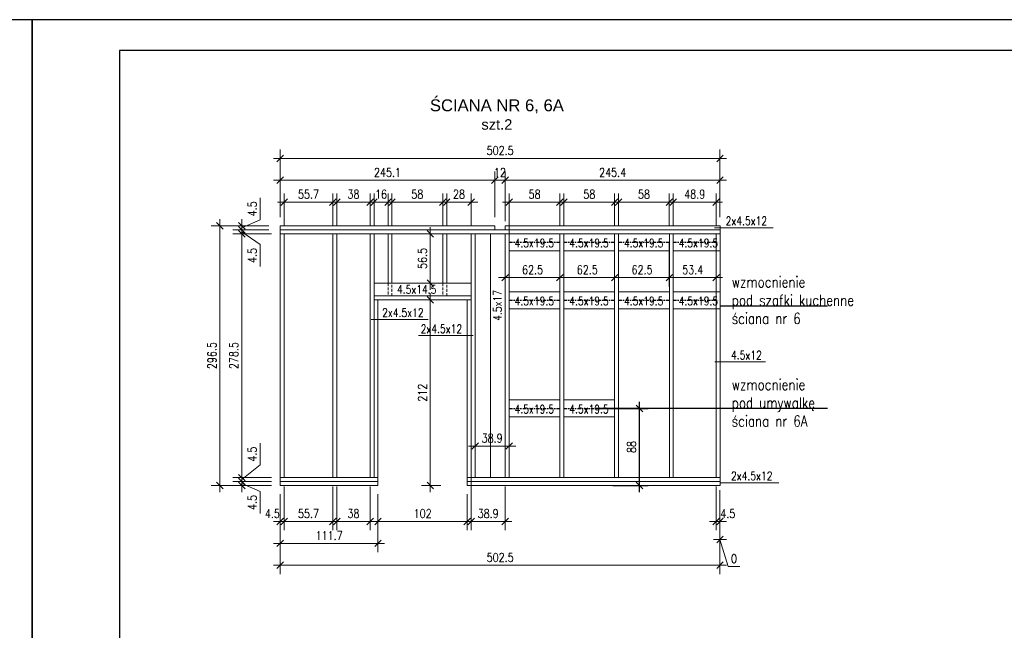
# Model space of a CAD drawing. Header units: inches. Extents: x 58893 to 70341, y -37691 to -31625.
# Tile 32 of 34: x 67626 to 68751, y -34396 to -33698. Entities that reach past the tile are written whole.
import ezdxf

# ---------------------------------------------------------------- set-up
doc = ezdxf.new("R2010")
doc.units = ezdxf.units.IN
doc.header["$MEASUREMENT"] = 0
doc.linetypes.add('DASHDOT', pattern=[25.4, 12.7, -6.35, 0, -6.35])
doc.linetypes.add('DASHED', pattern=[19.05, 12.7, -6.35])
doc.layers.add('_tabelka', color=4, linetype='Continuous')
for name, color, linetype, lineweight in [('Drewno', 2, 'Continuous', 20), ('Opisy', 4, 'Continuous', 20), ('WYMIARY', 6, 'Continuous', 15)]:
    doc.layers.add(name, color=color, linetype=linetype, lineweight=lineweight)
doc.styles.add('1. Simplex', font='simplex.shx', dxfattribs={"width": 0.8})
doc.styles.add('Arial', font='arial.ttf')
doc.dimstyles.new('1_50', dxfattribs={"dimscale": 50, "dimtxt": 0.2, "dimasz": 0.15, "dimexe": 0.2, "dimexo": 0.2, "dimgap": 0.08, "dimtad": 1, "dimdec": 1, "dimzin": 9, "dimdsep": 46, "dimtxsty": '1. Simplex', "dimblk": 'OBLIQUE', "dimcen": 0.15, "dimdle": 0.15, "dimclrd": 256, "dimclre": 256, "dimclrt": 4, "dimadec": 1, "dimazin": 0, "dimtfac": 1, "dimtdec": 0, "dimtmove": 1, "dimatfit": 3, "dimfxl": 1, "dimlwd": -1, "dimlwe": -1, "dimarcsym": 0})

# ---------------------------------------------------------------- blocks, each defined once
blk = doc.blocks.new('_Oblique')
at = {"color": 0, "linetype": 'ByBlock', "lineweight": -2}
blk.add_line((-0.5, -0.5), (0.5, 0.5), dxfattribs=at)
blk = doc.blocks.new('*D457')
at = {"layer": 'Defpoints', "color": 0}
for p in [(67879.5, -34225.9), (67923.5, -34225.9), (67923.5, -34230.4)]:
    blk.add_point(p, dxfattribs=at)
at = {"layer": 'WYMIARY'}
for p, q in [((67879.5, -34237.9), (67879.5, -34218.4)), ((67913.5, -34225.9), (67869.5, -34225.9)), ((67913.5, -34230.4), (67869.5, -34230.4)), ((67900.5, -34237.4), (67879.5, -34228.1)), ((67900.5, -34262.2), (67900.5, -34237.4))]:
    blk.add_line(p, q, dxfattribs=at)
at = {"layer": 'WYMIARY', "xscale": 7.5, "yscale": 7.5, "zscale": 7.5}
for p, rotation in [((67879.5, -34225.9), 270), ((67879.5, -34230.4), 90)]:
    blk.add_blockref('_Oblique', p, dxfattribs=dict(at, rotation=rotation))
at = {"layer": 'WYMIARY', "color": 4, "insert": (67891.5, -34249.8), "char_height": 10, "attachment_point": 5, "rotation": 90, "style": '1. Simplex'}
blk.add_mtext('4.5', dxfattribs=at)
blk = doc.blocks.new('*D458')
at = {"layer": 'Defpoints', "color": 0}
for p in [(67879.5, -34221.4), (67923.5, -34221.4), (67923.5, -34225.9)]:
    blk.add_point(p, dxfattribs=at)
at = {"layer": 'WYMIARY'}
for p, q in [((67900.5, -34182.1), (67900.5, -34206.9)), ((67900.5, -34206.9), (67879.5, -34223.6)), ((67913.5, -34221.4), (67869.5, -34221.4)), ((67879.5, -34233.4), (67879.5, -34213.9)), ((67913.5, -34225.9), (67869.5, -34225.9))]:
    blk.add_line(p, q, dxfattribs=at)
at = {"layer": 'WYMIARY', "xscale": 7.5, "yscale": 7.5, "zscale": 7.5}
for p, rotation in [((67879.5, -34221.4), 270), ((67879.5, -34225.9), 90)]:
    blk.add_blockref('_Oblique', p, dxfattribs=dict(at, rotation=rotation))
at = {"layer": 'WYMIARY', "color": 4, "insert": (67891.5, -34194.5), "char_height": 10, "attachment_point": 5, "rotation": 90, "style": '1. Simplex'}
blk.add_mtext('4.5', dxfattribs=at)
blk = doc.blocks.new('*D459')
at = {"layer": 'Defpoints', "color": 0}
for p in [(67879.5, -33942.9), (67923.5, -33942.9), (67923.5, -34221.4)]:
    blk.add_point(p, dxfattribs=at)
at = {"layer": 'WYMIARY'}
for p, q in [((67913.5, -33942.9), (67869.5, -33942.9)), ((67879.5, -34228.9), (67879.5, -33935.4)), ((67913.5, -34221.4), (67869.5, -34221.4))]:
    blk.add_line(p, q, dxfattribs=at)
at = {"layer": 'WYMIARY', "xscale": 7.5, "yscale": 7.5, "zscale": 7.5}
for p, rotation in [((67879.5, -33942.9), 90), ((67879.5, -34221.4), 270)]:
    blk.add_blockref('_Oblique', p, dxfattribs=dict(at, rotation=rotation))
at = {"layer": 'WYMIARY', "color": 4, "insert": (67870.5, -34082.1), "char_height": 10, "attachment_point": 5, "rotation": 90, "style": '1. Simplex'}
blk.add_mtext('278.5', dxfattribs=at)
blk = doc.blocks.new('*D460')
at = {"layer": 'Defpoints', "color": 0}
for p in [(67879.5, -33938.4), (67920.5, -33933.9), (67920.5, -33938.4)]:
    blk.add_point(p, dxfattribs=at)
at = {"layer": 'WYMIARY'}
for p, q in [((67900.5, -33902), (67900.5, -33926.8)), ((67879.5, -33926.4), (67879.5, -33945.9)), ((67900.5, -33926.8), (67879.5, -33936.1)), ((67910.5, -33933.9), (67869.5, -33933.9)), ((67910.5, -33938.4), (67869.5, -33938.4))]:
    blk.add_line(p, q, dxfattribs=at)
at = {"layer": 'WYMIARY', "xscale": 7.5, "yscale": 7.5, "zscale": 7.5}
for p, rotation in [((67879.5, -33933.9), 270), ((67879.5, -33938.4), 90)]:
    blk.add_blockref('_Oblique', p, dxfattribs=dict(at, rotation=rotation))
at = {"layer": 'WYMIARY', "color": 4, "insert": (67891.5, -33914.4), "char_height": 10, "attachment_point": 5, "rotation": 90, "style": '1. Simplex'}
blk.add_mtext('4.5', dxfattribs=at)
blk = doc.blocks.new('*D461')
at = {"layer": 'Defpoints', "color": 0}
for p in [(67879.5, -33942.9), (67920.5, -33938.4), (67923.5, -33942.9)]:
    blk.add_point(p, dxfattribs=at)
at = {"layer": 'WYMIARY'}
for p, q in [((67879.5, -33930.9), (67879.5, -33950.4)), ((67910.5, -33938.4), (67869.5, -33938.4)), ((67913.5, -33942.9), (67869.5, -33942.9)), ((67900.5, -33955.3), (67879.5, -33940.6)), ((67900.5, -33980.1), (67900.5, -33955.3))]:
    blk.add_line(p, q, dxfattribs=at)
at = {"layer": 'WYMIARY', "xscale": 7.5, "yscale": 7.5, "zscale": 7.5}
for p, rotation in [((67879.5, -33938.4), 270), ((67879.5, -33942.9), 90)]:
    blk.add_blockref('_Oblique', p, dxfattribs=dict(at, rotation=rotation))
at = {"layer": 'WYMIARY', "color": 4, "insert": (67891.5, -33967.7), "char_height": 10, "attachment_point": 5, "rotation": 90, "style": '1. Simplex'}
blk.add_mtext('4.5', dxfattribs=at)
blk = doc.blocks.new('*D462')
at = {"layer": 'Defpoints', "color": 0}
for p in [(67854.5, -33933.9), (67920.5, -33933.9), (67923.5, -34230.4)]:
    blk.add_point(p, dxfattribs=at)
at = {"layer": 'WYMIARY'}
for p, q in [((67854.5, -34237.9), (67854.5, -33926.4)), ((67910.5, -33933.9), (67844.5, -33933.9)), ((67913.5, -34230.4), (67844.5, -34230.4))]:
    blk.add_line(p, q, dxfattribs=at)
at = {"layer": 'WYMIARY', "xscale": 7.5, "yscale": 7.5, "zscale": 7.5}
for p, rotation in [((67854.5, -33933.9), 90), ((67854.5, -34230.4), 270)]:
    blk.add_blockref('_Oblique', p, dxfattribs=dict(at, rotation=rotation))
at = {"layer": 'WYMIARY', "color": 4, "insert": (67845.5, -34082.1), "char_height": 10, "attachment_point": 5, "rotation": 90, "style": '1. Simplex'}
blk.add_mtext('296.5', dxfattribs=at)
blk = doc.blocks.new('*D463')
at = {"layer": 'Defpoints', "color": 0}
for p in [(67923.5, -34230.4), (68035.2, -34230.4), (67923.5, -34296.5)]:
    blk.add_point(p, dxfattribs=at)
at = {"layer": 'WYMIARY'}
for p, q in [((67923.5, -34240.4), (67923.5, -34306.5)), ((68035.2, -34240.4), (68035.2, -34306.5)), ((68042.7, -34296.5), (67916, -34296.5))]:
    blk.add_line(p, q, dxfattribs=at)
at = {"layer": 'WYMIARY', "xscale": 7.5, "yscale": 7.5, "zscale": 7.5, "rotation": 180}
blk.add_blockref('_Oblique', (67923.5, -34296.5), dxfattribs=at)
at = {"layer": 'WYMIARY', "xscale": 7.5, "yscale": 7.5, "zscale": 7.5}
blk.add_blockref('_Oblique', (68035.2, -34296.5), dxfattribs=at)
at = {"layer": 'WYMIARY', "color": 4, "insert": (67979.4, -34287.5), "char_height": 10, "attachment_point": 5, "style": '1. Simplex'}
blk.add_mtext('111.7', dxfattribs=at)
blk = doc.blocks.new('*D464')
at = {"layer": 'Defpoints', "color": 0}
for p in [(67928, -34221.4), (67983.7, -34221.4), (67983.7, -34271.5)]:
    blk.add_point(p, dxfattribs=at)
at = {"layer": 'WYMIARY'}
for p, q in [((67928, -34231.4), (67928, -34281.5)), ((67983.7, -34231.4), (67983.7, -34281.5)), ((67920.5, -34271.5), (67991.2, -34271.5))]:
    blk.add_line(p, q, dxfattribs=at)
at = {"layer": 'WYMIARY', "xscale": 7.5, "yscale": 7.5, "zscale": 7.5, "rotation": 180}
blk.add_blockref('_Oblique', (67928, -34271.5), dxfattribs=at)
at = {"layer": 'WYMIARY', "xscale": 7.5, "yscale": 7.5, "zscale": 7.5}
blk.add_blockref('_Oblique', (67983.7, -34271.5), dxfattribs=at)
at = {"layer": 'WYMIARY', "color": 4, "insert": (67955.9, -34262.5), "char_height": 10, "attachment_point": 5, "style": '1. Simplex'}
blk.add_mtext('55.7', dxfattribs=at)
blk = doc.blocks.new('*D465')
at = {"layer": 'Defpoints', "color": 0}
for p in [(67988.2, -34221.4), (68026.2, -34221.4), (68026.2, -34271.5)]:
    blk.add_point(p, dxfattribs=at)
at = {"layer": 'WYMIARY'}
for p, q in [((67988.2, -34231.4), (67988.2, -34281.5)), ((68026.2, -34231.4), (68026.2, -34281.5)), ((67980.7, -34271.5), (68033.7, -34271.5))]:
    blk.add_line(p, q, dxfattribs=at)
at = {"layer": 'WYMIARY', "xscale": 7.5, "yscale": 7.5, "zscale": 7.5, "rotation": 180}
blk.add_blockref('_Oblique', (67988.2, -34271.5), dxfattribs=at)
at = {"layer": 'WYMIARY', "xscale": 7.5, "yscale": 7.5, "zscale": 7.5}
blk.add_blockref('_Oblique', (68026.2, -34271.5), dxfattribs=at)
at = {"layer": 'WYMIARY', "color": 4, "insert": (68007.2, -34262.5), "char_height": 10, "attachment_point": 5, "style": '1. Simplex'}
blk.add_mtext('38', dxfattribs=at)
blk = doc.blocks.new('*D466')
at = {"layer": 'Defpoints', "color": 0}
for p in [(68035.2, -34230.4), (68137.2, -34230.4), (68137.2, -34271.5)]:
    blk.add_point(p, dxfattribs=at)
at = {"layer": 'WYMIARY'}
for p, q in [((68035.2, -34240.4), (68035.2, -34281.5)), ((68137.2, -34240.4), (68137.2, -34281.5)), ((68027.7, -34271.5), (68144.7, -34271.5))]:
    blk.add_line(p, q, dxfattribs=at)
at = {"layer": 'WYMIARY', "xscale": 7.5, "yscale": 7.5, "zscale": 7.5, "rotation": 180}
blk.add_blockref('_Oblique', (68035.2, -34271.5), dxfattribs=at)
at = {"layer": 'WYMIARY', "xscale": 7.5, "yscale": 7.5, "zscale": 7.5}
blk.add_blockref('_Oblique', (68137.2, -34271.5), dxfattribs=at)
at = {"layer": 'WYMIARY', "color": 4, "insert": (68086.2, -34262.5), "char_height": 10, "attachment_point": 5, "style": '1. Simplex'}
blk.add_mtext('102', dxfattribs=at)
blk = doc.blocks.new('*D467')
at = {"layer": 'Defpoints', "color": 0}
for p in [(67923.5, -34230.4), (68426, -34230.4), (68426, -34321.5)]:
    blk.add_point(p, dxfattribs=at)
at = {"layer": 'WYMIARY'}
for p, q in [((67923.5, -34240.4), (67923.5, -34331.5)), ((68426, -34240.4), (68426, -34331.5)), ((67916, -34321.5), (68433.5, -34321.5))]:
    blk.add_line(p, q, dxfattribs=at)
at = {"layer": 'WYMIARY', "xscale": 7.5, "yscale": 7.5, "zscale": 7.5, "rotation": 180}
blk.add_blockref('_Oblique', (67923.5, -34321.5), dxfattribs=at)
at = {"layer": 'WYMIARY', "xscale": 7.5, "yscale": 7.5, "zscale": 7.5}
blk.add_blockref('_Oblique', (68426, -34321.5), dxfattribs=at)
at = {"layer": 'WYMIARY', "color": 4, "insert": (68174.8, -34312.5), "char_height": 10, "attachment_point": 5, "style": '1. Simplex'}
blk.add_mtext('502.5', dxfattribs=at)
blk = doc.blocks.new('*D468')
at = {"layer": 'Defpoints', "color": 0}
for p in [(67928, -34221.4), (67923.5, -34230.4), (67923.5, -34271.5)]:
    blk.add_point(p, dxfattribs=at)
at = {"layer": 'WYMIARY'}
for p, q in [((67928, -34231.4), (67928, -34281.5)), ((67923.5, -34240.4), (67923.5, -34281.5)), ((67935.5, -34271.5), (67916, -34271.5))]:
    blk.add_line(p, q, dxfattribs=at)
at = {"layer": 'WYMIARY', "xscale": 7.5, "yscale": 7.5, "zscale": 7.5}
blk.add_blockref('_Oblique', (67923.5, -34271.5), dxfattribs=at)
at = {"layer": 'WYMIARY', "xscale": 7.5, "yscale": 7.5, "zscale": 7.5, "rotation": 180}
blk.add_blockref('_Oblique', (67928, -34271.5), dxfattribs=at)
at = {"layer": 'WYMIARY', "color": 4, "insert": (67914.5, -34262.5), "char_height": 10, "attachment_point": 5, "style": '1. Simplex'}
blk.add_mtext('4.5', dxfattribs=at)
blk = doc.blocks.new('*D469')
at = {"layer": 'Defpoints', "color": 0}
for p in [(68426, -34225.9), (68426, -34230.4), (68426, -34292)]:
    blk.add_point(p, dxfattribs=at)
at = {"layer": 'WYMIARY'}
for p, q in [((68426, -34235.9), (68426, -34302)), ((68426, -34240.4), (68426, -34302)), ((68418.5, -34292), (68433.5, -34292)), ((68435.3, -34323), (68426, -34292)), ((68448.7, -34323), (68435.3, -34323))]:
    blk.add_line(p, q, dxfattribs=at)
at = {"layer": 'WYMIARY', "xscale": 7.5, "yscale": 7.5, "zscale": 7.5}
blk.add_blockref('_Oblique', (68426, -34292), dxfattribs=at)
at = {"layer": 'WYMIARY', "xscale": 7.5, "yscale": 7.5, "zscale": 7.5, "rotation": 180}
blk.add_blockref('_Oblique', (68426, -34292), dxfattribs=at)
at = {"layer": 'WYMIARY', "color": 4, "insert": (68442, -34314), "char_height": 10, "attachment_point": 5, "style": '1. Simplex'}
blk.add_mtext('0', dxfattribs=at)
blk = doc.blocks.new('*D470')
at = {"layer": 'Defpoints', "color": 0}
for p in [(68141.7, -33942.9), (68180.6, -34221.4), (68180.6, -34271.5)]:
    blk.add_point(p, dxfattribs=at)
at = {"layer": 'WYMIARY'}
for p, q in [((68141.7, -33952.9), (68141.7, -34281.5)), ((68180.6, -34231.4), (68180.6, -34281.5)), ((68134.2, -34271.5), (68188.1, -34271.5))]:
    blk.add_line(p, q, dxfattribs=at)
at = {"layer": 'WYMIARY', "xscale": 7.5, "yscale": 7.5, "zscale": 7.5, "rotation": 180}
blk.add_blockref('_Oblique', (68141.7, -34271.5), dxfattribs=at)
at = {"layer": 'WYMIARY', "xscale": 7.5, "yscale": 7.5, "zscale": 7.5}
blk.add_blockref('_Oblique', (68180.6, -34271.5), dxfattribs=at)
at = {"layer": 'WYMIARY', "color": 4, "insert": (68161.2, -34262.5), "char_height": 10, "attachment_point": 5, "style": '1. Simplex'}
blk.add_mtext('38.9', dxfattribs=at)
blk = doc.blocks.new('*D471')
at = {"layer": 'Defpoints', "color": 0}
for p in [(68243.1, -33942.9), (68243.1, -33993), (68180.6, -34221.4)]:
    blk.add_point(p, dxfattribs=at)
at = {"layer": 'WYMIARY'}
for p, q in [((68243.1, -33952.9), (68243.1, -34003)), ((68180.6, -34211.4), (68180.6, -33983)), ((68173.1, -33993), (68250.6, -33993))]:
    blk.add_line(p, q, dxfattribs=at)
at = {"layer": 'WYMIARY', "xscale": 7.5, "yscale": 7.5, "zscale": 7.5, "rotation": 180}
blk.add_blockref('_Oblique', (68180.6, -33993), dxfattribs=at)
at = {"layer": 'WYMIARY', "xscale": 7.5, "yscale": 7.5, "zscale": 7.5}
blk.add_blockref('_Oblique', (68243.1, -33993), dxfattribs=at)
at = {"layer": 'WYMIARY', "color": 4, "insert": (68211.9, -33984), "char_height": 10, "attachment_point": 5, "style": '1. Simplex'}
blk.add_mtext('62.5', dxfattribs=at)
blk = doc.blocks.new('*D472')
at = {"layer": 'Defpoints', "color": 0}
for p in [(68243.1, -33942.9), (68305.6, -33942.9), (68305.6, -33993)]:
    blk.add_point(p, dxfattribs=at)
at = {"layer": 'WYMIARY'}
for p, q in [((68243.1, -33952.9), (68243.1, -34003)), ((68305.6, -33952.9), (68305.6, -34003)), ((68235.6, -33993), (68313.1, -33993))]:
    blk.add_line(p, q, dxfattribs=at)
at = {"layer": 'WYMIARY', "xscale": 7.5, "yscale": 7.5, "zscale": 7.5, "rotation": 180}
blk.add_blockref('_Oblique', (68243.1, -33993), dxfattribs=at)
at = {"layer": 'WYMIARY', "xscale": 7.5, "yscale": 7.5, "zscale": 7.5}
blk.add_blockref('_Oblique', (68305.6, -33993), dxfattribs=at)
at = {"layer": 'WYMIARY', "color": 4, "insert": (68274.4, -33984), "char_height": 10, "attachment_point": 5, "style": '1. Simplex'}
blk.add_mtext('62.5', dxfattribs=at)
blk = doc.blocks.new('*D473')
at = {"layer": 'Defpoints', "color": 0}
for p in [(68305.6, -33942.9), (68368.1, -33942.9), (68368.1, -33993)]:
    blk.add_point(p, dxfattribs=at)
at = {"layer": 'WYMIARY'}
for p, q in [((68305.6, -33952.9), (68305.6, -34003)), ((68368.1, -33952.9), (68368.1, -34003)), ((68298.1, -33993), (68375.6, -33993))]:
    blk.add_line(p, q, dxfattribs=at)
at = {"layer": 'WYMIARY', "xscale": 7.5, "yscale": 7.5, "zscale": 7.5, "rotation": 180}
blk.add_blockref('_Oblique', (68305.6, -33993), dxfattribs=at)
at = {"layer": 'WYMIARY', "xscale": 7.5, "yscale": 7.5, "zscale": 7.5}
blk.add_blockref('_Oblique', (68368.1, -33993), dxfattribs=at)
at = {"layer": 'WYMIARY', "color": 4, "insert": (68336.9, -33984), "char_height": 10, "attachment_point": 5, "style": '1. Simplex'}
blk.add_mtext('62.5', dxfattribs=at)
blk = doc.blocks.new('*D474')
at = {"layer": 'Defpoints', "color": 0}
for p in [(68368.1, -33942.9), (68421.5, -33942.9), (68421.5, -33993)]:
    blk.add_point(p, dxfattribs=at)
at = {"layer": 'WYMIARY'}
for p, q in [((68368.1, -33952.9), (68368.1, -34003)), ((68421.5, -33952.9), (68421.5, -34003)), ((68360.6, -33993), (68429, -33993))]:
    blk.add_line(p, q, dxfattribs=at)
at = {"layer": 'WYMIARY', "xscale": 7.5, "yscale": 7.5, "zscale": 7.5, "rotation": 180}
blk.add_blockref('_Oblique', (68368.1, -33993), dxfattribs=at)
at = {"layer": 'WYMIARY', "xscale": 7.5, "yscale": 7.5, "zscale": 7.5}
blk.add_blockref('_Oblique', (68421.5, -33993), dxfattribs=at)
at = {"layer": 'WYMIARY', "color": 4, "insert": (68394.8, -33984), "char_height": 10, "attachment_point": 5, "style": '1. Simplex'}
blk.add_mtext('53.4', dxfattribs=at)
blk = doc.blocks.new('*D475')
at = {"layer": 'Defpoints', "color": 0}
for p in [(68168.6, -33881.8), (67923.5, -33933.9), (68168.6, -33933.9)]:
    blk.add_point(p, dxfattribs=at)
at = {"layer": 'WYMIARY'}
for p, q in [((67923.5, -33923.9), (67923.5, -33871.8)), ((68168.6, -33923.9), (68168.6, -33871.8)), ((67916, -33881.8), (68176.1, -33881.8))]:
    blk.add_line(p, q, dxfattribs=at)
at = {"layer": 'WYMIARY', "xscale": 7.5, "yscale": 7.5, "zscale": 7.5, "rotation": 180}
blk.add_blockref('_Oblique', (67923.5, -33881.8), dxfattribs=at)
at = {"layer": 'WYMIARY', "xscale": 7.5, "yscale": 7.5, "zscale": 7.5}
blk.add_blockref('_Oblique', (68168.6, -33881.8), dxfattribs=at)
at = {"layer": 'WYMIARY', "color": 4, "insert": (68046.1, -33872.8), "char_height": 10, "attachment_point": 5, "style": '1. Simplex'}
blk.add_mtext('245.1', dxfattribs=at)
blk = doc.blocks.new('*D476')
at = {"layer": 'Defpoints', "color": 0}
for p in [(67983.7, -33906.8), (67928, -33942.9), (67983.7, -33942.9)]:
    blk.add_point(p, dxfattribs=at)
at = {"layer": 'WYMIARY'}
for p, q in [((67928, -33932.9), (67928, -33896.8)), ((67983.7, -33932.9), (67983.7, -33896.8)), ((67920.5, -33906.8), (67991.2, -33906.8))]:
    blk.add_line(p, q, dxfattribs=at)
at = {"layer": 'WYMIARY', "xscale": 7.5, "yscale": 7.5, "zscale": 7.5, "rotation": 180}
blk.add_blockref('_Oblique', (67928, -33906.8), dxfattribs=at)
at = {"layer": 'WYMIARY', "xscale": 7.5, "yscale": 7.5, "zscale": 7.5}
blk.add_blockref('_Oblique', (67983.7, -33906.8), dxfattribs=at)
at = {"layer": 'WYMIARY', "color": 4, "insert": (67955.9, -33897.8), "char_height": 10, "attachment_point": 5, "style": '1. Simplex'}
blk.add_mtext('55.7', dxfattribs=at)
blk = doc.blocks.new('*D477')
at = {"layer": 'Defpoints', "color": 0}
for p in [(68026.2, -33906.8), (67988.2, -33942.9), (68026.2, -33942.9)]:
    blk.add_point(p, dxfattribs=at)
at = {"layer": 'WYMIARY'}
for p, q in [((67988.2, -33932.9), (67988.2, -33896.8)), ((68026.2, -33932.9), (68026.2, -33896.8)), ((67980.7, -33906.8), (68033.7, -33906.8))]:
    blk.add_line(p, q, dxfattribs=at)
at = {"layer": 'WYMIARY', "xscale": 7.5, "yscale": 7.5, "zscale": 7.5, "rotation": 180}
blk.add_blockref('_Oblique', (67988.2, -33906.8), dxfattribs=at)
at = {"layer": 'WYMIARY', "xscale": 7.5, "yscale": 7.5, "zscale": 7.5}
blk.add_blockref('_Oblique', (68026.2, -33906.8), dxfattribs=at)
at = {"layer": 'WYMIARY', "color": 4, "insert": (68007.2, -33897.8), "char_height": 10, "attachment_point": 5, "style": '1. Simplex'}
blk.add_mtext('38', dxfattribs=at)
blk = doc.blocks.new('*D478')
at = {"layer": 'Defpoints', "color": 0}
for p in [(68046.7, -33906.8), (68030.7, -33942.9), (68046.7, -33942.9)]:
    blk.add_point(p, dxfattribs=at)
at = {"layer": 'WYMIARY'}
for p, q in [((68030.7, -33932.9), (68030.7, -33896.8)), ((68046.7, -33932.9), (68046.7, -33896.8)), ((68023.2, -33906.8), (68054.2, -33906.8))]:
    blk.add_line(p, q, dxfattribs=at)
at = {"layer": 'WYMIARY', "xscale": 7.5, "yscale": 7.5, "zscale": 7.5, "rotation": 180}
blk.add_blockref('_Oblique', (68030.7, -33906.8), dxfattribs=at)
at = {"layer": 'WYMIARY', "xscale": 7.5, "yscale": 7.5, "zscale": 7.5}
blk.add_blockref('_Oblique', (68046.7, -33906.8), dxfattribs=at)
at = {"layer": 'WYMIARY', "color": 4, "insert": (68038.7, -33897.8), "char_height": 10, "attachment_point": 5, "style": '1. Simplex'}
blk.add_mtext('16', dxfattribs=at)
blk = doc.blocks.new('*D479')
at = {"layer": 'Defpoints', "color": 0}
for p in [(68109.2, -33906.8), (68051.2, -33942.9), (68109.2, -33942.9)]:
    blk.add_point(p, dxfattribs=at)
at = {"layer": 'WYMIARY'}
for p, q in [((68051.2, -33932.9), (68051.2, -33896.8)), ((68109.2, -33932.9), (68109.2, -33896.8)), ((68043.7, -33906.8), (68116.7, -33906.8))]:
    blk.add_line(p, q, dxfattribs=at)
at = {"layer": 'WYMIARY', "xscale": 7.5, "yscale": 7.5, "zscale": 7.5, "rotation": 180}
blk.add_blockref('_Oblique', (68051.2, -33906.8), dxfattribs=at)
at = {"layer": 'WYMIARY', "xscale": 7.5, "yscale": 7.5, "zscale": 7.5}
blk.add_blockref('_Oblique', (68109.2, -33906.8), dxfattribs=at)
at = {"layer": 'WYMIARY', "color": 4, "insert": (68080.2, -33897.8), "char_height": 10, "attachment_point": 5, "style": '1. Simplex'}
blk.add_mtext('58', dxfattribs=at)
blk = doc.blocks.new('*D480')
at = {"layer": 'Defpoints', "color": 0}
for p in [(68141.7, -33906.8), (68113.7, -33942.9), (68141.7, -33942.9)]:
    blk.add_point(p, dxfattribs=at)
at = {"layer": 'WYMIARY'}
for p, q in [((68113.7, -33932.9), (68113.7, -33896.8)), ((68141.7, -33932.9), (68141.7, -33896.8)), ((68106.2, -33906.8), (68149.2, -33906.8))]:
    blk.add_line(p, q, dxfattribs=at)
at = {"layer": 'WYMIARY', "xscale": 7.5, "yscale": 7.5, "zscale": 7.5, "rotation": 180}
blk.add_blockref('_Oblique', (68113.7, -33906.8), dxfattribs=at)
at = {"layer": 'WYMIARY', "xscale": 7.5, "yscale": 7.5, "zscale": 7.5}
blk.add_blockref('_Oblique', (68141.7, -33906.8), dxfattribs=at)
at = {"layer": 'WYMIARY', "color": 4, "insert": (68127.7, -33897.8), "char_height": 10, "attachment_point": 5, "style": '1. Simplex'}
blk.add_mtext('28', dxfattribs=at)
blk = doc.blocks.new('*D481')
at = {"layer": 'Defpoints', "color": 0}
for p in [(68146.2, -33942.9), (68185.1, -34185.3), (68185.1, -34221.4)]:
    blk.add_point(p, dxfattribs=at)
at = {"layer": 'WYMIARY'}
for p, q in [((68146.2, -33952.9), (68146.2, -34195.3)), ((68185.1, -34211.4), (68185.1, -34175.3)), ((68138.7, -34185.3), (68192.6, -34185.3))]:
    blk.add_line(p, q, dxfattribs=at)
at = {"layer": 'WYMIARY', "xscale": 7.5, "yscale": 7.5, "zscale": 7.5, "rotation": 180}
blk.add_blockref('_Oblique', (68146.2, -34185.3), dxfattribs=at)
at = {"layer": 'WYMIARY', "xscale": 7.5, "yscale": 7.5, "zscale": 7.5}
blk.add_blockref('_Oblique', (68185.1, -34185.3), dxfattribs=at)
at = {"layer": 'WYMIARY', "color": 4, "insert": (68165.7, -34176.3), "char_height": 10, "attachment_point": 5, "style": '1. Simplex'}
blk.add_mtext('38.9', dxfattribs=at)
blk = doc.blocks.new('*D482')
at = {"layer": 'Defpoints', "color": 0}
for p in [(68243.1, -33906.8), (68243.1, -33942.9), (68185.1, -34221.4)]:
    blk.add_point(p, dxfattribs=at)
at = {"layer": 'WYMIARY'}
for p, q in [((68185.1, -34211.4), (68185.1, -33896.8)), ((68243.1, -33932.9), (68243.1, -33896.8)), ((68177.6, -33906.8), (68250.6, -33906.8))]:
    blk.add_line(p, q, dxfattribs=at)
at = {"layer": 'WYMIARY', "xscale": 7.5, "yscale": 7.5, "zscale": 7.5, "rotation": 180}
blk.add_blockref('_Oblique', (68185.1, -33906.8), dxfattribs=at)
at = {"layer": 'WYMIARY', "xscale": 7.5, "yscale": 7.5, "zscale": 7.5}
blk.add_blockref('_Oblique', (68243.1, -33906.8), dxfattribs=at)
at = {"layer": 'WYMIARY', "color": 4, "insert": (68214.1, -33897.8), "char_height": 10, "attachment_point": 5, "style": '1. Simplex'}
blk.add_mtext('58', dxfattribs=at)
blk = doc.blocks.new('*D483')
at = {"layer": 'Defpoints', "color": 0}
for p in [(68305.6, -33906.8), (68247.6, -33942.9), (68305.6, -33942.9)]:
    blk.add_point(p, dxfattribs=at)
at = {"layer": 'WYMIARY'}
for p, q in [((68247.6, -33932.9), (68247.6, -33896.8)), ((68305.6, -33932.9), (68305.6, -33896.8)), ((68240.1, -33906.8), (68313.1, -33906.8))]:
    blk.add_line(p, q, dxfattribs=at)
at = {"layer": 'WYMIARY', "xscale": 7.5, "yscale": 7.5, "zscale": 7.5, "rotation": 180}
blk.add_blockref('_Oblique', (68247.6, -33906.8), dxfattribs=at)
at = {"layer": 'WYMIARY', "xscale": 7.5, "yscale": 7.5, "zscale": 7.5}
blk.add_blockref('_Oblique', (68305.6, -33906.8), dxfattribs=at)
at = {"layer": 'WYMIARY', "color": 4, "insert": (68276.6, -33897.8), "char_height": 10, "attachment_point": 5, "style": '1. Simplex'}
blk.add_mtext('58', dxfattribs=at)
blk = doc.blocks.new('*D484')
at = {"layer": 'Defpoints', "color": 0}
for p in [(68368.1, -33906.8), (68310.1, -33942.9), (68368.1, -33942.9)]:
    blk.add_point(p, dxfattribs=at)
at = {"layer": 'WYMIARY'}
for p, q in [((68310.1, -33932.9), (68310.1, -33896.8)), ((68368.1, -33932.9), (68368.1, -33896.8)), ((68302.6, -33906.8), (68375.6, -33906.8))]:
    blk.add_line(p, q, dxfattribs=at)
at = {"layer": 'WYMIARY', "xscale": 7.5, "yscale": 7.5, "zscale": 7.5, "rotation": 180}
blk.add_blockref('_Oblique', (68310.1, -33906.8), dxfattribs=at)
at = {"layer": 'WYMIARY', "xscale": 7.5, "yscale": 7.5, "zscale": 7.5}
blk.add_blockref('_Oblique', (68368.1, -33906.8), dxfattribs=at)
at = {"layer": 'WYMIARY', "color": 4, "insert": (68339.1, -33897.8), "char_height": 10, "attachment_point": 5, "style": '1. Simplex'}
blk.add_mtext('58', dxfattribs=at)
blk = doc.blocks.new('*D485')
at = {"layer": 'Defpoints', "color": 0}
for p in [(68421.5, -33906.8), (68372.6, -33942.9), (68421.5, -33942.9)]:
    blk.add_point(p, dxfattribs=at)
at = {"layer": 'WYMIARY'}
for p, q in [((68372.6, -33932.9), (68372.6, -33896.8)), ((68421.5, -33932.9), (68421.5, -33896.8)), ((68365.1, -33906.8), (68429, -33906.8))]:
    blk.add_line(p, q, dxfattribs=at)
at = {"layer": 'WYMIARY', "xscale": 7.5, "yscale": 7.5, "zscale": 7.5, "rotation": 180}
blk.add_blockref('_Oblique', (68372.6, -33906.8), dxfattribs=at)
at = {"layer": 'WYMIARY', "xscale": 7.5, "yscale": 7.5, "zscale": 7.5}
blk.add_blockref('_Oblique', (68421.5, -33906.8), dxfattribs=at)
at = {"layer": 'WYMIARY', "color": 4, "insert": (68397.1, -33897.8), "char_height": 10, "attachment_point": 5, "style": '1. Simplex'}
blk.add_mtext('48.9', dxfattribs=at)
blk = doc.blocks.new('*D486')
at = {"layer": 'Defpoints', "color": 0}
for p in [(68180.6, -33881.8), (68168.6, -33933.9), (68180.6, -33933.9)]:
    blk.add_point(p, dxfattribs=at)
at = {"layer": 'WYMIARY'}
for p, q in [((68168.6, -33923.9), (68168.6, -33871.8)), ((68180.6, -33923.9), (68180.6, -33871.8)), ((68161.1, -33881.8), (68188.1, -33881.8))]:
    blk.add_line(p, q, dxfattribs=at)
at = {"layer": 'WYMIARY', "xscale": 7.5, "yscale": 7.5, "zscale": 7.5, "rotation": 180}
blk.add_blockref('_Oblique', (68168.6, -33881.8), dxfattribs=at)
at = {"layer": 'WYMIARY', "xscale": 7.5, "yscale": 7.5, "zscale": 7.5}
blk.add_blockref('_Oblique', (68180.6, -33881.8), dxfattribs=at)
at = {"layer": 'WYMIARY', "color": 4, "insert": (68174.6, -33872.8), "char_height": 10, "attachment_point": 5, "style": '1. Simplex'}
blk.add_mtext('12', dxfattribs=at)
blk = doc.blocks.new('*D487')
at = {"layer": 'Defpoints', "color": 0}
for p in [(68426, -33881.8), (68180.6, -33938.4), (68426, -33933.9)]:
    blk.add_point(p, dxfattribs=at)
at = {"layer": 'WYMIARY'}
for p, q in [((68180.6, -33928.4), (68180.6, -33871.8)), ((68426, -33923.9), (68426, -33871.8)), ((68173.1, -33881.8), (68433.5, -33881.8))]:
    blk.add_line(p, q, dxfattribs=at)
at = {"layer": 'WYMIARY', "xscale": 7.5, "yscale": 7.5, "zscale": 7.5, "rotation": 180}
blk.add_blockref('_Oblique', (68180.6, -33881.8), dxfattribs=at)
at = {"layer": 'WYMIARY', "xscale": 7.5, "yscale": 7.5, "zscale": 7.5}
blk.add_blockref('_Oblique', (68426, -33881.8), dxfattribs=at)
at = {"layer": 'WYMIARY', "color": 4, "insert": (68303.3, -33872.8), "char_height": 10, "attachment_point": 5, "style": '1. Simplex'}
blk.add_mtext('245.4', dxfattribs=at)
blk = doc.blocks.new('*D488')
at = {"layer": 'Defpoints', "color": 0}
for p in [(67923.5, -33856.8), (67923.5, -33933.9), (68426, -33933.9)]:
    blk.add_point(p, dxfattribs=at)
at = {"layer": 'WYMIARY'}
for p, q in [((67923.5, -33923.9), (67923.5, -33846.8)), ((68426, -33923.9), (68426, -33846.8)), ((68433.5, -33856.8), (67916, -33856.8))]:
    blk.add_line(p, q, dxfattribs=at)
at = {"layer": 'WYMIARY', "xscale": 7.5, "yscale": 7.5, "zscale": 7.5, "rotation": 180}
blk.add_blockref('_Oblique', (67923.5, -33856.8), dxfattribs=at)
at = {"layer": 'WYMIARY', "xscale": 7.5, "yscale": 7.5, "zscale": 7.5}
blk.add_blockref('_Oblique', (68426, -33856.8), dxfattribs=at)
at = {"layer": 'WYMIARY', "color": 4, "insert": (68174.8, -33847.8), "char_height": 10, "attachment_point": 5, "style": '1. Simplex'}
blk.add_mtext('502.5', dxfattribs=at)
blk = doc.blocks.new('*D544')
at = {"layer": 'Defpoints', "color": 0}
for p in [(68102, -34018.4), (68095, -34230.4), (68117, -34230.4)]:
    blk.add_point(p, dxfattribs=at)
at = {"layer": 'WYMIARY'}
for p, q in [((68095, -34010.9), (68095, -34237.9)), ((68092, -34018.4), (68085, -34018.4)), ((68107, -34230.4), (68085, -34230.4))]:
    blk.add_line(p, q, dxfattribs=at)
at = {"layer": 'WYMIARY', "xscale": 7.5, "yscale": 7.5, "zscale": 7.5}
for p, rotation in [((68095, -34018.4), 90), ((68095, -34230.4), 270)]:
    blk.add_blockref('_Oblique', p, dxfattribs=dict(at, rotation=rotation))
at = {"layer": 'WYMIARY', "color": 4, "insert": (68086, -34124.4), "char_height": 10, "attachment_point": 5, "rotation": 90, "style": '1. Simplex'}
blk.add_mtext('212', dxfattribs=at)
blk = doc.blocks.new('*D545')
at = {"layer": 'Defpoints', "color": 0}
for p in [(68086, -33942.9), (68095, -33942.9), (68086, -33999.4)]:
    blk.add_point(p, dxfattribs=at)
at = {"layer": 'WYMIARY'}
for p, q in [((68095, -34006.9), (68095, -33935.4)), ((68096, -33942.9), (68105, -33942.9)), ((68096, -33999.4), (68105, -33999.4))]:
    blk.add_line(p, q, dxfattribs=at)
at = {"layer": 'WYMIARY', "xscale": 7.5, "yscale": 7.5, "zscale": 7.5}
for p, rotation in [((68095, -33942.9), 90), ((68095, -33999.4), 270)]:
    blk.add_blockref('_Oblique', p, dxfattribs=dict(at, rotation=rotation))
at = {"layer": 'WYMIARY', "color": 4, "insert": (68086, -33971.1), "char_height": 10, "attachment_point": 5, "rotation": 90, "style": '1. Simplex'}
blk.add_mtext('56.5', dxfattribs=at)
blk = doc.blocks.new('*D597')
at = {"layer": 'Defpoints', "color": 0}
for p in [(68421.5, -34221.4), (68426, -34230.4), (68426, -34271.5)]:
    blk.add_point(p, dxfattribs=at)
at = {"layer": 'WYMIARY'}
for p, q in [((68421.5, -34231.4), (68421.5, -34281.5)), ((68426, -34240.4), (68426, -34281.5)), ((68414, -34271.5), (68433.5, -34271.5))]:
    blk.add_line(p, q, dxfattribs=at)
at = {"layer": 'WYMIARY', "xscale": 7.5, "yscale": 7.5, "zscale": 7.5}
blk.add_blockref('_Oblique', (68421.5, -34271.5), dxfattribs=at)
at = {"layer": 'WYMIARY', "xscale": 7.5, "yscale": 7.5, "zscale": 7.5, "rotation": 180}
blk.add_blockref('_Oblique', (68426, -34271.5), dxfattribs=at)
at = {"layer": 'WYMIARY', "color": 4, "insert": (68435, -34262.5), "char_height": 10, "attachment_point": 5, "style": '1. Simplex'}
blk.add_mtext('4.5', dxfattribs=at)
blk = doc.blocks.new('*D603')
for p, q in [((68286.6, -34142.4), (68344, -34142.4)), ((68334, -34237.9), (68334, -34134.9)), ((68303.4, -34230.4), (68344, -34230.4))]:
    blk.add_line(p, q)
at = {"layer": 'Defpoints', "color": 0}
for p in [(68276.6, -34142.4), (68334, -34142.4), (68293.4, -34230.4)]:
    blk.add_point(p, dxfattribs=at)
at = {"xscale": 7.5, "yscale": 7.5, "zscale": 7.5}
for p, rotation in [((68334, -34142.4), 90), ((68334, -34230.4), 270)]:
    blk.add_blockref('_Oblique', p, dxfattribs=dict(at, rotation=rotation))
at = {"color": 4, "insert": (68325, -34186.4), "char_height": 10, "attachment_point": 5, "rotation": 90, "style": '1. Simplex'}
blk.add_mtext('88', dxfattribs=at)

msp = doc.modelspace()

# ---------------------------------------------------------------- linework, layer by layer
at = {"linetype": 'DASHDOT', "ltscale": 0.3}
for p, q in [((68185.148, -33952.636), (68243.148, -33952.636)), ((68247.648, -33952.636), (68305.648, -33952.636)), ((68310.148, -33952.636), (68368.148, -33952.636)), ((68372.648, -33952.636), (68426.048, -33952.636)), ((68185.148, -34018.886), (68243.148, -34018.886)), ((68247.648, -34018.886), (68305.648, -34018.886)), ((68310.148, -34018.886), (68368.148, -34018.886)), ((68372.648, -34018.886), (68426.048, -34018.886)), ((68185.148, -34142.386), (68243.148, -34142.386)), ((68247.648, -34142.386), (68305.648, -34142.386))]:
    msp.add_line(p, q, dxfattribs=at)
for p, q in [((68548.829, -34025.44), (68426.048, -34025.44)), ((68548.829, -34142.63), (68284.51, -34142.63))]:
    msp.add_line(p, q)
at = {"layer": '_tabelka', "linetype": 'Continuous', "ltscale": 10}
for points in [[(65540, -35183.405), (67640, -35183.405), (67640, -33698.405), (65540, -33698.405)], [(67640, -35183.405), (69740, -35183.405), (69740, -33698.405), (67640, -33698.405)], [(67740, -35148.405), (69705, -35148.405), (69705, -33733.405), (67740, -33733.405)]]:
    msp.add_lwpolyline(points, close=True, dxfattribs=at)
at = {"layer": 'Drewno'}
for p, q in [((68185.148, -33942.886), (68243.148, -33942.886)), ((68247.648, -33942.886), (68305.648, -33942.886)), ((68310.148, -33942.886), (68368.148, -33942.886)), ((68372.648, -33942.886), (68426.048, -33942.886)), ((68185.148, -33962.386), (68243.148, -33962.386)), ((68247.648, -33962.386), (68305.648, -33962.386)), ((68310.148, -33962.386), (68368.148, -33962.386)), ((68372.648, -33962.386), (68426.048, -33962.386)), ((68185.148, -34009.136), (68243.148, -34009.136)), ((68247.648, -34009.136), (68305.648, -34009.136)), ((68310.148, -34009.136), (68368.148, -34009.136)), ((68372.648, -34009.136), (68426.048, -34009.136)), ((68048.098, -34018.386), (68070.598, -34018.386)), ((68185.148, -34028.636), (68243.148, -34028.636)), ((68247.648, -34028.636), (68305.648, -34028.636)), ((68310.148, -34028.636), (68368.148, -34028.636)), ((68372.648, -34028.636), (68426.048, -34028.636)), ((68185.148, -34132.636), (68243.148, -34132.636)), ((68247.648, -34132.636), (68305.648, -34132.636)), ((68185.148, -34152.136), (68243.148, -34152.136)), ((68247.648, -34152.136), (68305.648, -34152.136))]:
    msp.add_line(p, q, dxfattribs=at)
for points in [[(67923.548, -33933.886), (67923.548, -33938.386), (68168.648, -33938.386), (68168.648, -33933.886)], [(67923.548, -33938.386), (67923.548, -33942.886), (68426.048, -33942.886), (68426.048, -33938.386)], [(67923.548, -34221.386), (67928.048, -34221.386), (67928.048, -33942.886), (67923.548, -33942.886)], [(67988.198, -33942.886), (67983.698, -33942.886), (67983.698, -34221.386), (67988.198, -34221.386)], [(68030.698, -33942.886), (68026.198, -33942.886), (68026.198, -34221.386), (68030.698, -34221.386)], [(68051.198, -33942.886), (68046.698, -33942.886), (68046.698, -33999.386), (68051.198, -33999.386)], [(68113.698, -33942.886), (68109.198, -33942.886), (68109.198, -33999.386), (68113.698, -33999.386)], [(68146.198, -33942.886), (68141.698, -33942.886), (68141.698, -34221.386), (68146.198, -34221.386)], [(68163.648, -34221.386), (68180.648, -34221.386), (68180.648, -33942.886), (68163.648, -33942.886)], [(68180.648, -33933.886), (68180.648, -33938.386), (68426.048, -33938.386), (68426.048, -33933.886)], [(68180.648, -34221.386), (68185.148, -34221.386), (68185.148, -33942.886), (68180.648, -33942.886)], [(68247.648, -33942.886), (68243.148, -33942.886), (68243.148, -34221.386), (68247.648, -34221.386)], [(68310.148, -33942.886), (68305.648, -33942.886), (68305.648, -34221.386), (68310.148, -34221.386)], [(68372.648, -33942.886), (68368.148, -33942.886), (68368.148, -34221.386), (68372.648, -34221.386)], [(68426.048, -33942.886), (68421.548, -33942.886), (68421.548, -34221.386), (68426.048, -34221.386)], [(68141.698, -34013.886), (68141.698, -33999.386), (68030.698, -33999.386), (68030.698, -34013.886)], [(68141.698, -34018.386), (68141.698, -34013.886), (68030.698, -34013.886), (68030.698, -34018.386)], [(68035.198, -34018.386), (68030.698, -34018.386), (68030.698, -34221.386), (68035.198, -34221.386)], [(68141.698, -34018.386), (68137.198, -34018.386), (68137.198, -34221.386), (68141.698, -34221.386)], [(68035.198, -34225.886), (68035.198, -34221.386), (67923.548, -34221.386), (67923.548, -34225.886)], [(68426.048, -34225.886), (68426.048, -34221.386), (68137.198, -34221.386), (68137.198, -34225.886)], [(68035.198, -34230.386), (68035.198, -34225.886), (67923.548, -34225.886), (67923.548, -34230.386)], [(68426.048, -34230.386), (68426.048, -34225.886), (68137.198, -34225.886), (68137.198, -34230.386)]]:
    msp.add_lwpolyline(points, close=True, dxfattribs=at)
at = {"layer": 'Drewno', "color": 9, "linetype": 'DASHED', "ltscale": 0.25}
for points in [[(68051.198, -33999.386), (68046.698, -33999.386), (68046.698, -34013.886), (68051.198, -34013.886)], [(68113.698, -33999.386), (68109.198, -33999.386), (68109.198, -34013.886), (68113.698, -34013.886)]]:
    msp.add_lwpolyline(points, close=True, dxfattribs=at)
at = {"layer": 'WYMIARY'}
for p, q in [((68486.921, -33935.955), (68419.824, -33935.955)), ((68092.472, -34040.849), (68027.376, -34040.849)), ((68143.916, -34059.266), (68081.319, -34059.266)), ((68478.113, -34089.309), (68420.24, -34089.309)), ((68493.113, -34227.208), (68426.016, -34227.208))]:
    msp.add_line(p, q, dxfattribs=at)

# ---------------------------------------------------------------- texts
at = {"layer": 'Opisy', "color": 7, "lineweight": 0, "insert": (68171.057, -33806.807), "char_height": 13.6, "width": 172.96324, "attachment_point": 5, "style": 'Arial'}
msp.add_mtext('ŚCIANA NR 6, 6A\\P{\\H0.8824x;\\C4;szt.2}', dxfattribs=at)
at = {"layer": 'Opisy', "char_height": 9.6, "width": 208.09715, "attachment_point": 4, "style": '1. Simplex'}
for s, insert in [('\\A1;2x4.5x12 ', (68432.421, -33928.155)), ('\\A1;4.5x19.5 ', (68191.258, -33953.491)), ('\\A1;4.5x19.5 ', (68253.758, -33953.491)), ('\\A1;4.5x19.5 ', (68316.258, -33953.491)), ('\\A1;4.5x19.5 ', (68378.758, -33953.491)), ('\\A1;4.5x14.5 ', (68056.934, -34006.484)), ('\\A1;4.5x19.5 ', (68191.258, -34019.741)), ('\\A1;4.5x19.5 ', (68253.758, -34019.741)), ('\\A1;4.5x19.5 ', (68316.258, -34019.741)), ('\\A1;4.5x19.5 ', (68378.758, -34019.741)), ('\\A1;2x4.5x12 ', (68039.972, -34033.049)), ('\\A1;2x4.5x12 ', (68083.966, -34051.466)), ('\\A1;4.5x12 ', (68438.613, -34081.509)), ('\\A1;4.5x19.5 ', (68191.258, -34143.241)), ('\\A1;4.5x19.5 ', (68253.758, -34143.241)), ('\\A1;2x4.5x12 ', (68438.613, -34219.408))]:
    msp.add_mtext(s, dxfattribs=dict(at, insert=insert))
at = {"layer": 'Opisy', "color": 7, "char_height": 12.5, "width": 476.5484, "attachment_point": 7, "style": '1. Simplex'}
for s, insert in [('\\pxt4.6666;{\\C0;wzmocnienie \\P\\pxt4.6666;pod szafki kuchenne\\P\\pxt4.6666;ściana nr 6}', (68439.448, -34045.86)), ('\\pxt4.6666;{\\C0;wzmocnienie \\P\\pxt4.6666;pod umywalkę\\P\\pxt4.6666;ściana nr 6A}', (68439.448, -34163.049))]:
    msp.add_mtext(s, dxfattribs=dict(at, insert=insert))
at = {"layer": 'Opisy', "insert": (68171.695, -34042.353), "char_height": 9.6, "width": 208.09715, "attachment_point": 4, "rotation": 90, "style": '1. Simplex'}
msp.add_mtext('\\A1;4.5x17 ', dxfattribs=at)

# ---------------------------------------------------------------- dimensions: what is measured, and where the dimension line sits
dim = msp.add_linear_dim(base=(68333.988, -34142.386), p1=(68293.405, -34230.386), p2=(68276.648, -34142.386), angle=90, dimstyle='1_50', override={"dimfxl": 5, "dimfxlon": 1})
dim.commit()
dim.dimension.update_dxf_attribs({"geometry": '*D603', "text_midpoint": (68324.988, -34186.386)})
at = {"layer": 'WYMIARY'}
for base, p1, p2, picture, middle in [((67923.548, -33856.768), (68426.048, -33933.886), (67923.548, -33933.886), '*D488', (68174.798, -33847.768)), ((68168.648, -33881.768), (67923.548, -33933.886), (68168.648, -33933.886), '*D475', (68046.098, -33872.768)), ((68426.048, -33881.768), (68180.648, -33938.386), (68426.048, -33933.886), '*D487', (68303.348, -33872.768)), ((67983.697842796, -33906.767709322), (67928.047842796, -33942.886268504), (67983.697842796, -33942.886268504), '*D476', (67955.872842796, -33897.767709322)), ((68026.198, -33906.768), (67988.198, -33942.886), (68026.198, -33942.886), '*D477', (68007.198, -33897.768)), ((68109.198, -33906.768), (68051.198, -33942.886), (68109.198, -33942.886), '*D479', (68080.198, -33897.768)), ((68141.698, -33906.768), (68113.698, -33942.886), (68141.698, -33942.886), '*D480', (68127.698, -33897.768)), ((68243.148, -33906.768), (68185.148, -34221.386), (68243.148, -33942.886), '*D482', (68214.148, -33897.768)), ((68305.648, -33906.768), (68247.648, -33942.886), (68305.648, -33942.886), '*D483', (68276.648, -33897.768)), ((68368.148, -33906.768), (68310.148, -33942.886), (68368.148, -33942.886), '*D484', (68339.148, -33897.768)), ((68421.548, -33906.768), (68372.648, -33942.886), (68421.548, -33942.886), '*D485', (68397.098, -33897.768)), ((68180.647842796, -34271.504827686), (68141.697842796, -33942.886268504), (68180.647842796, -34221.386268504), '*D470', (68161.172842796, -34262.504827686)), ((68185.147842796, -34185.267709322), (68146.197842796, -33942.886268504), (68185.147842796, -34221.386268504), '*D481', (68165.672842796, -34176.267709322)), ((68243.148, -33993.005), (68180.648, -34221.386), (68243.148, -33942.886), '*D471', (68211.898, -33984.005)), ((68305.648, -33993.005), (68243.148, -33942.886), (68305.648, -33942.886), '*D472', (68274.398, -33984.005)), ((68368.148, -33993.005), (68305.648, -33942.886), (68368.148, -33942.886), '*D473', (68336.898, -33984.005)), ((68421.548, -33993.005), (68368.148, -33942.886), (68421.548, -33942.886), '*D474', (68394.848, -33984.005)), ((67983.697842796, -34271.504827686), (67928.047842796, -34221.386268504), (67983.697842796, -34221.386268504), '*D464', (67955.872842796, -34262.504827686)), ((67923.547842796, -34296.504827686), (68035.197842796, -34230.386268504), (67923.547842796, -34230.386268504), '*D463', (67979.372842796, -34287.504827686)), ((68426.048, -34321.505), (67923.548, -34230.386), (68426.048, -34230.386), '*D467', (68174.798, -34312.505)), ((68137.198, -34271.505), (68035.198, -34230.386), (68137.198, -34230.386), '*D466', (68086.198, -34262.505)), ((68426.047842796, -34292.004827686), (68426.047842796, -34230.386268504), (68426.047842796, -34225.886268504), '*D469', (68439.347849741, -34314.004827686))]:
    dim = msp.add_linear_dim(base=base, p1=p1, p2=p2, dimstyle='1_50', dxfattribs=at)
    dim.commit()
    dim.dimension.update_dxf_attribs({"geometry": picture, "text_midpoint": middle})
for base, p1, p2, picture, middle in [((68180.648, -33881.768), (68168.648, -33933.886), (68180.648, -33933.886), '*D486', (68174.648, -33881.768)), ((68046.698, -33906.768), (68030.698, -33942.886), (68046.698, -33942.886), '*D478', (68038.698, -33906.768)), ((67923.548, -34271.505), (67928.048, -34221.386), (67923.548, -34230.386), '*D468', (67914.548, -34271.505)), ((68026.198, -34271.505), (67988.198, -34221.386), (68026.198, -34221.386), '*D465', (68007.248, -34271.505))]:
    dim = msp.add_linear_dim(base=base, p1=p1, p2=p2, dimstyle='1_50', dxfattribs=at)
    dim.commit()
    dim.dimension.update_dxf_attribs({"geometry": picture, "text_midpoint": middle, "dimtype": 160})
for base, p1, p2, angle, picture, middle in [((67879.548, -33938.386), (67920.548, -33933.886), (67920.548, -33938.386), 270, '*D460', (67900.548, -33922.836)), ((67879.548, -33942.886), (67920.548, -33938.386), (67923.548, -33942.886), 270, '*D461', (67900.548, -33959.336)), ((67879.548, -34221.386), (67923.548, -34225.886), (67923.548, -34221.386), 90, '*D458', (67900.548, -34202.936)), ((67879.548, -34225.886), (67923.548, -34230.386), (67923.548, -34225.886), 90, '*D457', (67900.548, -34241.436)), ((68426.048, -34271.505), (68421.548, -34221.386), (68426.048, -34230.386), 180, '*D597', (68435.048, -34271.505))]:
    dim = msp.add_linear_dim(base=base, p1=p1, p2=p2, angle=angle, dimstyle='1_50', dxfattribs=at)
    dim.commit()
    dim.dimension.update_dxf_attribs({"geometry": picture, "text_midpoint": middle, "dimtype": 160})
for base, p1, p2, picture, middle in [((67854.548, -33933.886), (67923.548, -34230.386), (67920.548, -33933.886), '*D462', (67845.548, -34082.136)), ((67879.548, -33942.886), (67923.548, -34221.386), (67923.548, -33942.886), '*D459', (67870.548, -34082.136)), ((68094.958, -33942.886), (68086.004, -33999.386), (68086.004, -33942.886), '*D545', (68085.958, -33971.136)), ((68094.958, -34230.386), (68101.958, -34018.386), (68116.958, -34230.386), '*D544', (68085.958, -34124.386))]:
    dim = msp.add_linear_dim(base=base, p1=p1, p2=p2, angle=90, dimstyle='1_50', dxfattribs=at)
    dim.commit()
    dim.dimension.update_dxf_attribs({"geometry": picture, "text_midpoint": middle})

doc.saveas('drawing.dxf')
